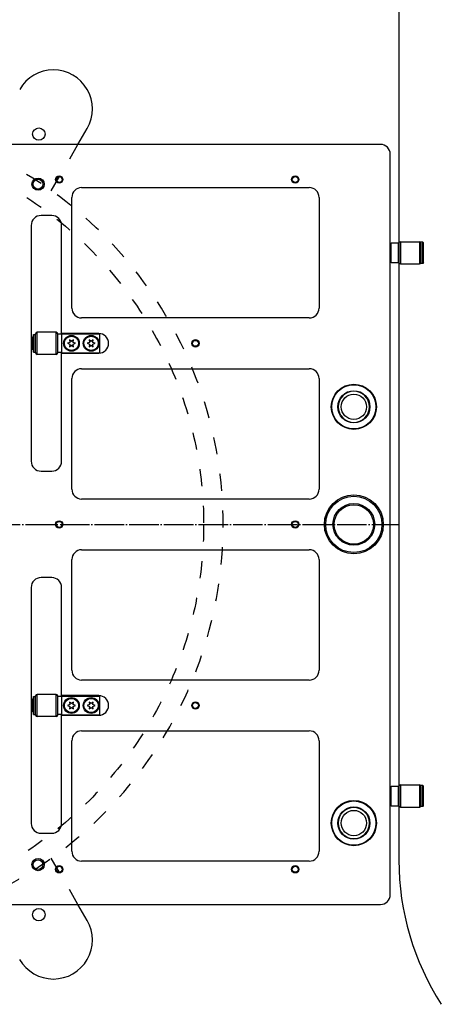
# Model space of a CAD drawing. Extents: x -1765 to 4890, y -3431 to 1272.
# Tile 186 of 189: x 3266 to 3438, y -1917 to -1517. Entities that reach past the tile are written whole.
import ezdxf

# ---------------------------------------------------------------- set-up
doc = ezdxf.new("R2010")
doc.units = 0
doc.linetypes.add('DASHED', pattern=[15, 7, -8])
doc.linetypes.add('DOT_CENTER', pattern=[14, 12, -1, 0, -1])
doc.layers.get('0').update_dxf_attribs({"linetype": 'CONTINUOUS'})
doc.layers.add('1', color=7, linetype='CONTINUOUS')

# ---------------------------------------------------------------- blocks, each defined once
blk = doc.blocks.new('HEADPLATE_EG__263', base_point=(2634.3, -2091.02))
at = {"layer": '1', "color": 7, "linetype": 'CONTINUOUS'}
for p, q in [((3420.31, -1169.43), (3420.31, -1858.53)), ((3289.65, -1567.28), (3293.41, -1560.77)), ((3293.41, -1882.99), (3289.65, -1876.48))]:
    blk.add_line(p, q, dxfattribs=at)
at = {"layer": '1', "color": 7, "linetype": 'DASHED'}
for p, q in [((3278.77, -1586.12), (3289.65, -1567.28)), ((3289.65, -1876.48), (3278.77, -1857.64))]:
    blk.add_line(p, q, dxfattribs=at)
at = {"layer": '1', "color": 1, "linetype": 'DOT_CENTER'}
blk.add_line((2943.94, -1721.88), (3420.19, -1721.88), dxfattribs=at)
at = {"layer": '1', "color": 7, "linetype": 'CONTINUOUS'}
for centre in [(3273.73, -1563.1), (3273.73, -1880.65)]:
    blk.add_circle(centre, 2.54, dxfattribs=at)
at = {"layer": '1', "color": 7, "linetype": 'DASHED'}
blk.add_circle((3182.06, -1721.88), 158.75, dxfattribs=at)
at = {"layer": '1', "color": 7, "linetype": 'CONTINUOUS'}
for centre, radius, start, end in [((3279.66, -1552.83), 15.87, -30, 150), ((3528.26, -1858.53), 107.95, 180, -147.1401), ((3279.66, -1890.93), 15.88, -150, 30)]:
    blk.add_arc(centre, radius, start, end, dxfattribs=at)
at = {"layer": '1', "color": 7, "linetype": 'DASHED'}
blk.add_arc((3182.06, -1721.88), 166.69, -72.6343, 72.6343, dxfattribs=at)
blk = doc.blocks.new('DUT_BOARD__821', base_point=(3387.82, -1437.57))
at = {"color": 1, "linetype": 'CONTINUOUS'}
for p, q in [((2976.18, -1584.89), (3068.86, -1584.89)), ((3291.14, -1584.89), (3383.82, -1584.89)), ((2972.18, -1633.89), (2972.18, -1588.89)), ((3072.86, -1588.89), (3072.86, -1633.89)), ((3287.14, -1633.89), (3287.14, -1588.89)), ((3387.82, -1588.89), (3387.82, -1633.89)), ((3068.86, -1637.89), (2976.18, -1637.89)), ((3383.82, -1637.89), (3291.14, -1637.89)), ((2976.18, -1658.55), (3068.86, -1658.55)), ((3291.14, -1658.55), (3383.82, -1658.55)), ((2972.18, -1707.55), (2972.18, -1662.55)), ((3072.86, -1662.55), (3072.86, -1707.55)), ((3287.14, -1707.55), (3287.14, -1662.55)), ((3387.82, -1662.55), (3387.82, -1707.55)), ((3068.86, -1711.55), (2976.18, -1711.55)), ((3383.82, -1711.55), (3291.14, -1711.55)), ((2976.18, -1732.21), (3068.86, -1732.21)), ((3291.14, -1732.21), (3383.82, -1732.21)), ((2972.18, -1781.21), (2972.18, -1736.21)), ((3072.86, -1736.21), (3072.86, -1781.21)), ((3287.14, -1781.21), (3287.14, -1736.21)), ((3387.82, -1736.21), (3387.82, -1781.21)), ((3068.86, -1785.21), (2976.18, -1785.21)), ((3383.82, -1785.21), (3291.14, -1785.21)), ((2976.18, -1805.87), (3068.86, -1805.87)), ((3291.14, -1805.87), (3383.82, -1805.87)), ((2972.18, -1854.87), (2972.18, -1809.87)), ((3072.86, -1809.87), (3072.86, -1854.87)), ((3287.14, -1854.87), (3287.14, -1809.87)), ((3387.82, -1809.87), (3387.82, -1854.87)), ((3068.86, -1858.87), (2976.18, -1858.87)), ((3383.82, -1858.87), (3291.14, -1858.87))]:
    blk.add_line(p, q, dxfattribs=at)
for centre, radius, start, end in [((2976.18, -1588.89), 4, 90, 180), ((3068.86, -1588.89), 4, 0, 90), ((3291.14, -1588.89), 4, 90, 180), ((3383.82, -1588.89), 4, 0, 90), ((2976.18, -1633.89), 4, 180, -90), ((3068.86, -1633.89), 4, -90, 0), ((3291.14, -1633.89), 4, 180, -90), ((3383.82, -1633.89), 4, -90, 0), ((2976.18, -1662.55), 4, 90, 180), ((3068.86, -1662.55), 4, 0, 90), ((3291.14, -1662.55), 4, 90, 180), ((3383.82, -1662.55), 4, 0, 90), ((3180, -1721.88), 50, 0, 180), ((2976.18, -1707.55), 4, 180, -90), ((3068.86, -1707.55), 4, -90, 0), ((3291.14, -1707.55), 4, 180, -90), ((3383.82, -1707.55), 4, -90, 0), ((3180, -1721.88), 50, 180, 0), ((2976.18, -1736.21), 4, 90, 180), ((3068.86, -1736.21), 4, 0, 90), ((3291.14, -1736.21), 4, 90, 180), ((3383.82, -1736.21), 4, 0, 90), ((2976.18, -1781.21), 4, 180, -90), ((3068.86, -1781.21), 4, -90, 0), ((3291.14, -1781.21), 4, 180, -90), ((3383.82, -1781.21), 4, -90, 0), ((2976.18, -1809.87), 4, 90, 180), ((3068.86, -1809.87), 4, 0, 90), ((3291.14, -1809.87), 4, 90, 180), ((3383.82, -1809.87), 4, 0, 90), ((2976.18, -1854.87), 4, 180, -90), ((3068.86, -1854.87), 4, -90, 0), ((3291.14, -1854.87), 4, 180, -90), ((3383.82, -1854.87), 4, -90, 0)]:
    blk.add_arc(centre, radius, start, end, dxfattribs=at)
blk = doc.blocks.new('24791-0S111__822', base_point=(3420.3, -1828.37))
at = {"color": 1, "linetype": 'CONTINUOUS'}
for p, q in [((3417, -1828.57), (3417.2, -1828.37)), ((3417, -1832.37), (3417, -1828.57)), ((3417.2, -1828.37), (3420.1, -1828.37)), ((3417.2, -1832.37), (3417.2, -1828.37)), ((3420.3, -1828.57), (3420.1, -1828.37)), ((3420.1, -1832.37), (3420.1, -1828.37)), ((3420.3, -1832.37), (3420.3, -1828.57)), ((3417, -1836.17), (3417, -1832.37)), ((3417.2, -1836.37), (3417.2, -1832.37)), ((3420.1, -1836.37), (3420.1, -1832.37)), ((3420.3, -1836.17), (3420.3, -1832.37)), ((3417, -1836.17), (3417.2, -1836.37)), ((3417.2, -1836.37), (3420.1, -1836.37)), ((3420.3, -1836.17), (3420.1, -1836.37))]:
    blk.add_line(p, q, dxfattribs=at)
blk = doc.blocks.new('BEARING_HK0509__823', base_point=(3429.3, -1827.87))
at = {"color": 1, "linetype": 'CONTINUOUS'}
for p, q in [((3420.3, -1828.47), (3420.3, -1828.57)), ((3420.3, -1832.37), (3420.3, -1828.57)), ((3420.9, -1827.87), (3428.7, -1827.87)), ((3420.9, -1827.87), (3420.9, -1836.87)), ((3428.7, -1827.87), (3428.7, -1836.87)), ((3429.3, -1828.47), (3429.3, -1829.87)), ((3429.3, -1829.87), (3429.3, -1834.87)), ((3420.3, -1836.17), (3420.3, -1832.37)), ((3420.3, -1836.17), (3420.3, -1836.27)), ((3420.9, -1836.87), (3428.7, -1836.87)), ((3429.3, -1834.87), (3429.3, -1836.27))]:
    blk.add_line(p, q, dxfattribs=at)
for centre, start, end in [((3420.9, -1828.47), 90, 180), ((3428.7, -1828.47), 0, 90), ((3420.9, -1836.27), 180, -90), ((3428.7, -1836.27), -90, 0)]:
    blk.add_arc(centre, 0.6, start, end, dxfattribs=at)
blk = doc.blocks.new('E2812-23753-0__824', base_point=(3430.3, -1828.07))
at = {"color": 1, "linetype": 'CONTINUOUS'}
for p, q in [((3416.8, -1829.87), (3417, -1829.87)), ((3429.3, -1828.47), (3429.3, -1828.07)), ((3430, -1828.07), (3429.3, -1828.07)), ((3429.3, -1828.47), (3429.3, -1829.87)), ((3429.3, -1829.87), (3429.3, -1834.87)), ((3430, -1836.67), (3430, -1828.07)), ((3430.3, -1828.37), (3430, -1828.07)), ((3430.3, -1836.37), (3430.3, -1828.37)), ((3416.8, -1834.87), (3417, -1834.87)), ((3429.3, -1834.87), (3429.3, -1836.27)), ((3429.3, -1836.67), (3429.3, -1836.27)), ((3430, -1836.67), (3429.3, -1836.67)), ((3430.3, -1836.37), (3430, -1836.67))]:
    blk.add_line(p, q, dxfattribs=at)
blk = doc.blocks.new('BEARING_ASSY1_5__825', base_point=(3430.3, -1827.87))
for name, p in [('E2812-23753-0__824', (3430.3, -1828.07)), ('24791-0S111__822', (3420.3, -1828.37)), ('BEARING_HK0509__823', (3429.3, -1827.87))]:
    blk.add_blockref(name, p)
blk = doc.blocks.new('24791-0S111__826', base_point=(3420.3, -1607.39))
at = {"color": 1, "linetype": 'CONTINUOUS'}
for p, q in [((3417, -1607.59), (3417.2, -1607.39)), ((3417, -1611.39), (3417, -1607.59)), ((3417.2, -1611.39), (3417.2, -1607.39)), ((3417.2, -1607.39), (3420.1, -1607.39)), ((3420.1, -1611.39), (3420.1, -1607.39)), ((3420.3, -1607.59), (3420.1, -1607.39)), ((3420.3, -1611.39), (3420.3, -1607.59)), ((3417, -1615.19), (3417, -1611.39)), ((3417.2, -1615.39), (3417.2, -1611.39)), ((3420.1, -1615.39), (3420.1, -1611.39)), ((3420.3, -1615.19), (3420.3, -1611.39)), ((3417, -1615.19), (3417.2, -1615.39)), ((3417.2, -1615.39), (3420.1, -1615.39)), ((3420.3, -1615.19), (3420.1, -1615.39))]:
    blk.add_line(p, q, dxfattribs=at)
blk = doc.blocks.new('BEARING_HK0509__827', base_point=(3429.3, -1606.89))
at = {"color": 1, "linetype": 'CONTINUOUS'}
for p, q in [((3420.3, -1607.49), (3420.3, -1607.59)), ((3420.3, -1611.39), (3420.3, -1607.59)), ((3420.9, -1606.89), (3428.7, -1606.89)), ((3420.9, -1606.89), (3420.9, -1615.89)), ((3428.7, -1606.89), (3428.7, -1615.89)), ((3429.3, -1607.49), (3429.3, -1608.89)), ((3429.3, -1608.89), (3429.3, -1613.89)), ((3420.3, -1615.19), (3420.3, -1611.39)), ((3429.3, -1613.89), (3429.3, -1615.29)), ((3420.3, -1615.19), (3420.3, -1615.29)), ((3420.9, -1615.89), (3428.7, -1615.89))]:
    blk.add_line(p, q, dxfattribs=at)
for centre, start, end in [((3420.9, -1607.49), 90, 180), ((3428.7, -1607.49), 0, 90), ((3420.9, -1615.29), 180, -90), ((3428.7, -1615.29), -90, 0)]:
    blk.add_arc(centre, 0.6, start, end, dxfattribs=at)
blk = doc.blocks.new('E2812-23753-0__828', base_point=(3430.3, -1607.09))
at = {"color": 1, "linetype": 'CONTINUOUS'}
for p, q in [((3416.8, -1608.89), (3417, -1608.89)), ((3429.3, -1607.49), (3429.3, -1607.09)), ((3430, -1607.09), (3429.3, -1607.09)), ((3429.3, -1607.49), (3429.3, -1608.89)), ((3429.3, -1608.89), (3429.3, -1613.89)), ((3430.3, -1607.39), (3430, -1607.09)), ((3430, -1615.69), (3430, -1607.09)), ((3430.3, -1615.39), (3430.3, -1607.39)), ((3416.8, -1613.89), (3417, -1613.89)), ((3429.3, -1613.89), (3429.3, -1615.29)), ((3429.3, -1615.69), (3429.3, -1615.29)), ((3430, -1615.69), (3429.3, -1615.69)), ((3430.3, -1615.39), (3430, -1615.69))]:
    blk.add_line(p, q, dxfattribs=at)
blk = doc.blocks.new('BEARING_ASSY1_7__829', base_point=(3430.3, -1606.89))
for name, p in [('E2812-23753-0__828', (3430.3, -1607.09)), ('24791-0S111__826', (3420.3, -1607.39)), ('BEARING_HK0509__827', (3429.3, -1606.89))]:
    blk.add_blockref(name, p)
blk = doc.blocks.new('BEARING_HK0509__834', base_point=(3281.4, -1643.72))
at = {"color": 1, "linetype": 'CONTINUOUS'}
for p, q in [((3272.4, -1652.12), (3272.4, -1644.32)), ((3273, -1652.72), (3273, -1643.72)), ((3280.8, -1643.72), (3273, -1643.72)), ((3280.8, -1652.72), (3280.8, -1643.72)), ((3281.4, -1644.52), (3281.4, -1644.32)), ((3281.4, -1645.72), (3281.4, -1644.52)), ((3281.4, -1650.72), (3281.4, -1645.72)), ((3280.8, -1652.72), (3273, -1652.72)), ((3281.4, -1651.92), (3281.4, -1650.72)), ((3281.4, -1652.12), (3281.4, -1651.92))]:
    blk.add_line(p, q, dxfattribs=at)
for centre, start, end in [((3273, -1644.32), 90, 180), ((3280.8, -1644.32), 0, 90), ((3273, -1652.12), 180, -90), ((3280.8, -1652.12), -90, 0)]:
    blk.add_arc(centre, 0.6, start, end, dxfattribs=at)
blk = doc.blocks.new('WASHER1__835', base_point=(3272.2, -1644.57))
at = {"color": 1, "linetype": 'CONTINUOUS'}
for p, q in [((3271.6, -1651.87), (3271.6, -1644.57)), ((3271.6, -1644.57), (3272.2, -1644.57)), ((3272.2, -1645.72), (3272.2, -1644.57)), ((3272.2, -1646.62), (3272.2, -1645.72)), ((3272.2, -1648.22), (3272.2, -1646.62)), ((3272.2, -1649.82), (3272.2, -1648.22)), ((3272.2, -1650.72), (3272.2, -1649.82)), ((3271.6, -1651.87), (3272.2, -1651.87)), ((3272.2, -1651.87), (3272.2, -1650.72))]:
    blk.add_line(p, q, dxfattribs=at)
blk = doc.blocks.new('23796-0S111__836', base_point=(3298.5, -1644.42))
at = {"color": 1, "linetype": 'CONTINUOUS'}
for p, q in [((3270.9, -1645.92), (3271.1, -1645.72)), ((3270.9, -1645.92), (3270.9, -1650.52)), ((3271.1, -1648.22), (3271.1, -1645.72)), ((3271.5, -1645.72), (3271.1, -1645.72)), ((3271.5, -1646.62), (3271.5, -1645.72)), ((3272.2, -1646.62), (3272.2, -1645.72)), ((3272.4, -1645.72), (3272.2, -1645.72)), ((3281.4, -1645.72), (3281.4, -1644.52)), ((3283, -1644.52), (3281.4, -1644.52)), ((3281.4, -1650.72), (3281.4, -1645.72)), ((3283, -1644.42), (3283, -1644.52)), ((3283, -1644.42), (3298.5, -1644.42)), ((3283, -1644.52), (3283, -1651.92)), ((3298.5, -1652.02), (3298.5, -1644.42)), ((3271.1, -1650.72), (3271.1, -1648.22)), ((3271.5, -1646.62), (3271.6, -1646.62)), ((3271.5, -1648.22), (3271.5, -1646.62)), ((3271.5, -1649.82), (3271.5, -1648.22)), ((3271.5, -1649.82), (3271.6, -1649.82)), ((3271.5, -1650.72), (3271.5, -1649.82)), ((3272.2, -1648.22), (3272.2, -1646.62)), ((3272.2, -1649.82), (3272.2, -1648.22)), ((3272.2, -1650.72), (3272.2, -1649.82)), ((3270.9, -1650.52), (3271.1, -1650.72)), ((3271.5, -1650.72), (3271.1, -1650.72)), ((3272.4, -1650.72), (3272.2, -1650.72)), ((3281.4, -1651.92), (3281.4, -1650.72)), ((3283, -1651.92), (3281.4, -1651.92)), ((3283, -1651.92), (3283, -1652.02)), ((3283, -1652.02), (3298.5, -1652.02))]:
    blk.add_line(p, q, dxfattribs=at)
for centre in [(3287, -1648.22), (3295, -1648.22)]:
    blk.add_circle(centre, 3.2, dxfattribs=at)
blk = doc.blocks.new('BEARING_ASSY2_6__837', base_point=(3298.5, -1643.72))
for name, p in [('23796-0S111__836', (3298.5, -1644.42)), ('WASHER1__835', (3272.2, -1644.57)), ('BEARING_HK0509__834', (3281.4, -1643.72))]:
    blk.add_blockref(name, p)
blk = doc.blocks.new('WASHER1__842', base_point=(3272.2, -1791.89))
at = {"color": 1, "linetype": 'CONTINUOUS'}
for p, q in [((3271.6, -1791.89), (3272.2, -1791.89)), ((3271.6, -1799.19), (3271.6, -1791.89)), ((3272.2, -1793.04), (3272.2, -1791.89)), ((3272.2, -1793.94), (3272.2, -1793.04)), ((3272.2, -1795.54), (3272.2, -1793.94)), ((3272.2, -1797.14), (3272.2, -1795.54)), ((3272.2, -1798.04), (3272.2, -1797.14)), ((3272.2, -1799.19), (3272.2, -1798.04)), ((3271.6, -1799.19), (3272.2, -1799.19))]:
    blk.add_line(p, q, dxfattribs=at)
blk = doc.blocks.new('23796-0S111__843', base_point=(3298.5, -1791.74))
at = {"color": 1, "linetype": 'CONTINUOUS'}
for p, q in [((3270.9, -1793.24), (3271.1, -1793.04)), ((3270.9, -1793.24), (3270.9, -1797.84)), ((3271.5, -1793.04), (3271.1, -1793.04)), ((3271.1, -1795.54), (3271.1, -1793.04)), ((3271.5, -1793.94), (3271.5, -1793.04)), ((3271.5, -1795.54), (3271.5, -1793.94)), ((3271.5, -1793.94), (3271.6, -1793.94)), ((3272.4, -1793.04), (3272.2, -1793.04)), ((3272.2, -1793.94), (3272.2, -1793.04)), ((3272.2, -1795.54), (3272.2, -1793.94)), ((3283, -1791.84), (3281.4, -1791.84)), ((3281.4, -1793.04), (3281.4, -1791.84)), ((3281.4, -1798.04), (3281.4, -1793.04)), ((3283, -1791.74), (3283, -1791.84)), ((3283, -1791.74), (3298.5, -1791.74)), ((3283, -1791.84), (3283, -1799.24)), ((3298.5, -1799.34), (3298.5, -1791.74)), ((3270.9, -1797.84), (3271.1, -1798.04)), ((3271.1, -1798.04), (3271.1, -1795.54)), ((3271.5, -1798.04), (3271.1, -1798.04)), ((3271.5, -1797.14), (3271.5, -1795.54)), ((3271.5, -1797.14), (3271.6, -1797.14)), ((3271.5, -1798.04), (3271.5, -1797.14)), ((3272.2, -1797.14), (3272.2, -1795.54)), ((3272.2, -1798.04), (3272.2, -1797.14)), ((3272.4, -1798.04), (3272.2, -1798.04)), ((3281.4, -1799.24), (3281.4, -1798.04)), ((3283, -1799.24), (3281.4, -1799.24)), ((3283, -1799.24), (3283, -1799.34)), ((3283, -1799.34), (3298.5, -1799.34))]:
    blk.add_line(p, q, dxfattribs=at)
for centre in [(3287, -1795.54), (3295, -1795.54)]:
    blk.add_circle(centre, 3.2, dxfattribs=at)
blk = doc.blocks.new('BEARING_HK0509__844', base_point=(3281.4, -1791.04))
at = {"color": 1, "linetype": 'CONTINUOUS'}
for p, q in [((3272.4, -1799.44), (3272.4, -1791.64)), ((3280.8, -1791.04), (3273, -1791.04)), ((3273, -1800.04), (3273, -1791.04)), ((3280.8, -1800.04), (3280.8, -1791.04)), ((3281.4, -1791.84), (3281.4, -1791.64)), ((3281.4, -1793.04), (3281.4, -1791.84)), ((3281.4, -1798.04), (3281.4, -1793.04)), ((3281.4, -1799.24), (3281.4, -1798.04)), ((3280.8, -1800.04), (3273, -1800.04)), ((3281.4, -1799.44), (3281.4, -1799.24))]:
    blk.add_line(p, q, dxfattribs=at)
for centre, start, end in [((3273, -1791.64), 90, 180), ((3280.8, -1791.64), 0, 90), ((3273, -1799.44), 180, -90), ((3280.8, -1799.44), -90, 0)]:
    blk.add_arc(centre, 0.6, start, end, dxfattribs=at)
blk = doc.blocks.new('BEARING_ASSY2_5__845', base_point=(3298.5, -1791.04))
for name, p in [('23796-0S111__843', (3298.5, -1791.74)), ('WASHER1__842', (3272.2, -1791.89)), ('BEARING_HK0509__844', (3281.4, -1791.04))]:
    blk.add_blockref(name, p)
blk = doc.blocks.new('BEARINGS__854', base_point=(3430.3, -1469.57))
for name, p in [('BEARING_ASSY1_7__829', (3430.3, -1606.89)), ('BEARING_ASSY2_6__837', (3298.5, -1643.72)), ('BEARING_ASSY2_5__845', (3298.5, -1791.04)), ('BEARING_ASSY1_5__825', (3430.3, -1827.87))]:
    blk.add_blockref(name, p)
blk = doc.blocks.new('6960-0041-0_2__858', base_point=(2964.38, -1594.04))
at = {"color": 1, "linetype": 'CONTINUOUS'}
blk.add_circle((2958.03, -1600.39), 5.15, dxfattribs=at)
for start, end in [(90, -90), (-90, 90)]:
    blk.add_arc((2958.03, -1600.39), 6.35, start, end, dxfattribs=at)
blk = doc.blocks.new('6960-0041-0_1__859', base_point=(2964.38, -1763.36))
at = {"color": 1, "linetype": 'CONTINUOUS'}
blk.add_circle((2958.03, -1769.71), 5.15, dxfattribs=at)
for start, end in [(90, -90), (-90, 90)]:
    blk.add_arc((2958.03, -1769.71), 6.35, start, end, dxfattribs=at)
blk = doc.blocks.new('6960-0041-0_5__860', base_point=(3408.32, -1667.7))
at = {"color": 1, "linetype": 'CONTINUOUS'}
blk.add_circle((3401.97, -1674.05), 5.15, dxfattribs=at)
for start, end in [(90, -90), (-90, 90)]:
    blk.add_arc((3401.97, -1674.05), 6.35, start, end, dxfattribs=at)
blk = doc.blocks.new('6960-0041-0_6__861', base_point=(3408.32, -1837.02))
at = {"color": 1, "linetype": 'CONTINUOUS'}
blk.add_circle((3401.97, -1843.37), 5.15, dxfattribs=at)
for start, end in [(90, -90), (-90, 90)]:
    blk.add_arc((3401.97, -1843.37), 6.35, start, end, dxfattribs=at)
blk = doc.blocks.new('HOLEPLUGS__862', base_point=(3408.32, -1446.72))
for name, p in [('6960-0041-0_2__858', (2964.38, -1594.04)), ('6960-0041-0_5__860', (3408.32, -1667.7)), ('6960-0041-0_1__859', (2964.38, -1763.36)), ('6960-0041-0_6__861', (3408.32, -1837.02))]:
    blk.add_blockref(name, p)
blk = doc.blocks.new('21791-0S112_2__863', base_point=(2970.03, -1636.22))
at = {"color": 1, "linetype": 'CONTINUOUS'}
for radius in [12, 11.45, 8.49, 8.03]:
    blk.add_circle((2958.03, -1648.22), radius, dxfattribs=at)
blk = doc.blocks.new('21791-0S112_1__864', base_point=(2970.03, -1783.54))
at = {"color": 1, "linetype": 'CONTINUOUS'}
for radius in [12, 11.45, 8.49, 8.03]:
    blk.add_circle((2958.03, -1795.54), radius, dxfattribs=at)
blk = doc.blocks.new('21791-0S112__865', base_point=(3413.97, -1709.88))
at = {"color": 1, "linetype": 'CONTINUOUS'}
for radius in [12, 11.45, 8.49, 8.02]:
    blk.add_circle((3401.97, -1721.88), radius, dxfattribs=at)
blk = doc.blocks.new('BUSHINGS_INTERFACE__866', base_point=(3413.97, -1636.22))
for name, p in [('21791-0S112_2__863', (2970.03, -1636.22)), ('21791-0S112__865', (3413.97, -1709.88)), ('21791-0S112_1__864', (2970.03, -1783.54))]:
    blk.add_blockref(name, p)
blk = doc.blocks.new('0515-2034_M3X12_13__867', base_point=(3289.9, -1645.32))
at = {"color": 1, "linetype": 'CONTINUOUS'}
for p, q in [((3286.31, -1647.82), (3285.4, -1648.22)), ((3285.4, -1648.22), (3286.31, -1648.62)), ((3286.2, -1646.83), (3286.31, -1647.82)), ((3287, -1647.42), (3286.2, -1646.83)), ((3286.31, -1648.62), (3286.2, -1649.6)), ((3286.2, -1649.6), (3287, -1649.02)), ((3287.8, -1646.83), (3287, -1647.42)), ((3287, -1649.02), (3287.8, -1649.6)), ((3287.69, -1647.82), (3287.8, -1646.83)), ((3288.6, -1648.22), (3287.69, -1647.82)), ((3287.69, -1648.62), (3288.6, -1648.22)), ((3287.8, -1649.6), (3287.69, -1648.62))]:
    blk.add_line(p, q, dxfattribs=at)
blk.add_circle((3287, -1648.22), 2.9, dxfattribs=at)
blk = doc.blocks.new('0515-2034_M3X12_10__868', base_point=(3297.9, -1645.32))
at = {"color": 1, "linetype": 'CONTINUOUS'}
for p, q in [((3294.31, -1647.82), (3293.4, -1648.22)), ((3293.4, -1648.22), (3294.31, -1648.62)), ((3294.2, -1646.83), (3294.31, -1647.82)), ((3295, -1647.42), (3294.2, -1646.83)), ((3294.31, -1648.62), (3294.2, -1649.6)), ((3294.2, -1649.6), (3295, -1649.02)), ((3295.8, -1646.83), (3295, -1647.42)), ((3295, -1649.02), (3295.8, -1649.6)), ((3295.69, -1647.82), (3295.8, -1646.83)), ((3296.6, -1648.22), (3295.69, -1647.82)), ((3295.69, -1648.62), (3296.6, -1648.22)), ((3295.8, -1649.6), (3295.69, -1648.62))]:
    blk.add_line(p, q, dxfattribs=at)
blk.add_circle((3295, -1648.22), 2.9, dxfattribs=at)
blk = doc.blocks.new('0515-2034_M3X12_2__869', base_point=(3067.9, -1645.32))
at = {"color": 1, "linetype": 'CONTINUOUS'}
for p, q in [((3064.31, -1647.82), (3063.4, -1648.22)), ((3063.4, -1648.22), (3064.31, -1648.62)), ((3064.2, -1646.83), (3064.31, -1647.82)), ((3065, -1647.42), (3064.2, -1646.83)), ((3064.31, -1648.62), (3064.2, -1649.6)), ((3064.2, -1649.6), (3065, -1649.02)), ((3065.8, -1646.83), (3065, -1647.42)), ((3065, -1649.02), (3065.8, -1649.6)), ((3065.69, -1647.82), (3065.8, -1646.83)), ((3066.6, -1648.22), (3065.69, -1647.82)), ((3065.69, -1648.62), (3066.6, -1648.22)), ((3065.8, -1649.6), (3065.69, -1648.62))]:
    blk.add_line(p, q, dxfattribs=at)
blk.add_circle((3065, -1648.22), 2.9, dxfattribs=at)
blk = doc.blocks.new('0515-2034_M3X12_3__870', base_point=(3075.9, -1645.32))
at = {"color": 1, "linetype": 'CONTINUOUS'}
for p, q in [((3072.31, -1647.82), (3071.4, -1648.22)), ((3071.4, -1648.22), (3072.31, -1648.62)), ((3072.2, -1646.83), (3072.31, -1647.82)), ((3073, -1647.42), (3072.2, -1646.83)), ((3072.31, -1648.62), (3072.2, -1649.6)), ((3072.2, -1649.6), (3073, -1649.02)), ((3073.8, -1646.83), (3073, -1647.42)), ((3073, -1649.02), (3073.8, -1649.6)), ((3073.69, -1647.82), (3073.8, -1646.83)), ((3074.6, -1648.22), (3073.69, -1647.82)), ((3073.69, -1648.62), (3074.6, -1648.22)), ((3073.8, -1649.6), (3073.69, -1648.62))]:
    blk.add_line(p, q, dxfattribs=at)
blk.add_circle((3073, -1648.22), 2.9, dxfattribs=at)
blk = doc.blocks.new('0515-2034_M3X12_3__871', base_point=(3075.9, -1792.64))
at = {"color": 1, "linetype": 'CONTINUOUS'}
for p, q in [((3072.2, -1794.15), (3072.31, -1795.14)), ((3073, -1794.74), (3072.2, -1794.15)), ((3073.8, -1794.15), (3073, -1794.74)), ((3073.69, -1795.14), (3073.8, -1794.15)), ((3072.31, -1795.14), (3071.4, -1795.54)), ((3071.4, -1795.54), (3072.31, -1795.94)), ((3072.31, -1795.94), (3072.2, -1796.92)), ((3072.2, -1796.92), (3073, -1796.34)), ((3073, -1796.34), (3073.8, -1796.92)), ((3074.6, -1795.54), (3073.69, -1795.14)), ((3073.69, -1795.94), (3074.6, -1795.54)), ((3073.8, -1796.92), (3073.69, -1795.94))]:
    blk.add_line(p, q, dxfattribs=at)
blk.add_circle((3073, -1795.54), 2.9, dxfattribs=at)
blk = doc.blocks.new('0515-2034_M3X12_8__872', base_point=(3297.9, -1792.64))
at = {"color": 1, "linetype": 'CONTINUOUS'}
for p, q in [((3294.2, -1794.15), (3294.31, -1795.14)), ((3295, -1794.74), (3294.2, -1794.15)), ((3295.8, -1794.15), (3295, -1794.74)), ((3295.69, -1795.14), (3295.8, -1794.15)), ((3294.31, -1795.14), (3293.4, -1795.54)), ((3293.4, -1795.54), (3294.31, -1795.94)), ((3294.31, -1795.94), (3294.2, -1796.92)), ((3294.2, -1796.92), (3295, -1796.34)), ((3295, -1796.34), (3295.8, -1796.92)), ((3296.6, -1795.54), (3295.69, -1795.14)), ((3295.69, -1795.94), (3296.6, -1795.54)), ((3295.8, -1796.92), (3295.69, -1795.94))]:
    blk.add_line(p, q, dxfattribs=at)
blk.add_circle((3295, -1795.54), 2.9, dxfattribs=at)
blk = doc.blocks.new('0515-2034_M3X12_9__873', base_point=(3289.9, -1792.64))
at = {"color": 1, "linetype": 'CONTINUOUS'}
for p, q in [((3286.2, -1794.15), (3286.31, -1795.14)), ((3287, -1794.74), (3286.2, -1794.15)), ((3287.8, -1794.15), (3287, -1794.74)), ((3287.69, -1795.14), (3287.8, -1794.15)), ((3286.31, -1795.14), (3285.4, -1795.54)), ((3285.4, -1795.54), (3286.31, -1795.94)), ((3286.31, -1795.94), (3286.2, -1796.92)), ((3286.2, -1796.92), (3287, -1796.34)), ((3287, -1796.34), (3287.8, -1796.92)), ((3288.6, -1795.54), (3287.69, -1795.14)), ((3287.69, -1795.94), (3288.6, -1795.54)), ((3287.8, -1796.92), (3287.69, -1795.94))]:
    blk.add_line(p, q, dxfattribs=at)
blk.add_circle((3287, -1795.54), 2.9, dxfattribs=at)
blk = doc.blocks.new('0515-2034_M3X12_2__874', base_point=(3067.9, -1792.64))
at = {"color": 1, "linetype": 'CONTINUOUS'}
for p, q in [((3064.2, -1794.15), (3064.31, -1795.14)), ((3065, -1794.74), (3064.2, -1794.15)), ((3065.8, -1794.15), (3065, -1794.74)), ((3065.69, -1795.14), (3065.8, -1794.15)), ((3064.31, -1795.14), (3063.4, -1795.54)), ((3063.4, -1795.54), (3064.31, -1795.94)), ((3064.31, -1795.94), (3064.2, -1796.92)), ((3064.2, -1796.92), (3065, -1796.34)), ((3065, -1796.34), (3065.8, -1796.92)), ((3066.6, -1795.54), (3065.69, -1795.14)), ((3065.69, -1795.94), (3066.6, -1795.54)), ((3065.8, -1796.92), (3065.69, -1795.94))]:
    blk.add_line(p, q, dxfattribs=at)
blk.add_circle((3065, -1795.54), 2.9, dxfattribs=at)
blk = doc.blocks.new('SCREWSET_STIFFENER__875', base_point=(3297.9, -1498))
for name, p in [('0515-2034_M3X12_2__869', (3067.9, -1645.32)), ('0515-2034_M3X12_3__870', (3075.9, -1645.32)), ('0515-2034_M3X12_13__867', (3289.9, -1645.32)), ('0515-2034_M3X12_10__868', (3297.9, -1645.32)), ('0515-2034_M3X12_2__874', (3067.9, -1792.64)), ('0515-2034_M3X12_3__871', (3075.9, -1792.64)), ('0515-2034_M3X12_9__873', (3289.9, -1792.64)), ('0515-2034_M3X12_8__872', (3297.9, -1792.64))]:
    blk.add_blockref(name, p)
blk = doc.blocks.new('SMALLPARTS__881', base_point=(3430.3, -1381.88))
for name, p in [('HOLEPLUGS__862', (3408.32, -1446.72)), ('BEARINGS__854', (3430.3, -1469.57)), ('BUSHINGS_INTERFACE__866', (3413.97, -1636.22)), ('SCREWSET_STIFFENER__875', (3297.9, -1498))]:
    blk.add_blockref(name, p)
blk = doc.blocks.new('E7018-24101__882', base_point=(3416.8, -1421.88))
at = {"color": 1, "linetype": 'CONTINUOUS'}
for p, q in [((3412.8, -1567.28), (3249.5, -1567.28)), ((3416.8, -1872.48), (3416.8, -1571.28)), ((3291.14, -1584.89), (3383.82, -1584.89)), ((3287.14, -1633.89), (3287.14, -1588.89)), ((3387.82, -1588.89), (3387.82, -1633.89)), ((3279, -1596.22), (3274.6, -1596.22)), ((3270.6, -1600.22), (3270.6, -1696.22)), ((3283, -1644.22), (3283, -1600.22)), ((3383.82, -1637.89), (3291.14, -1637.89)), ((3298.1, -1644.22), (3283, -1644.22)), ((3283, -1644.22), (3283, -1644.42)), ((3283, -1644.42), (3283, -1644.52)), ((3283, -1644.52), (3283, -1651.92)), ((3283, -1651.92), (3283, -1652.02)), ((3283, -1652.02), (3283, -1652.22)), ((3283, -1652.22), (3298.1, -1652.22)), ((3283, -1696.22), (3283, -1652.22)), ((3291.14, -1658.55), (3383.82, -1658.55)), ((3287.14, -1707.55), (3287.14, -1662.55)), ((3387.82, -1662.55), (3387.82, -1707.55)), ((3274.6, -1700.22), (3279, -1700.22)), ((3383.82, -1711.55), (3291.14, -1711.55)), ((3291.14, -1732.21), (3383.82, -1732.21)), ((3287.14, -1781.21), (3287.14, -1736.21)), ((3387.82, -1736.21), (3387.82, -1781.21)), ((3279, -1743.54), (3274.6, -1743.54)), ((3270.6, -1747.54), (3270.6, -1843.54)), ((3283, -1791.54), (3283, -1747.54)), ((3383.82, -1785.21), (3291.14, -1785.21)), ((3298.1, -1791.54), (3283, -1791.54)), ((3283, -1791.54), (3283, -1791.74)), ((3283, -1791.74), (3283, -1791.84)), ((3283, -1791.84), (3283, -1799.24)), ((3283, -1799.24), (3283, -1799.34)), ((3283, -1799.34), (3283, -1799.54)), ((3283, -1799.54), (3298.1, -1799.54)), ((3283, -1843.54), (3283, -1799.54)), ((3291.14, -1805.87), (3383.82, -1805.87)), ((3287.14, -1854.87), (3287.14, -1809.87)), ((3387.82, -1809.87), (3387.82, -1854.87)), ((3274.6, -1847.54), (3279, -1847.54)), ((3383.82, -1858.87), (3291.14, -1858.87)), ((3249.5, -1876.48), (3412.8, -1876.48))]:
    blk.add_line(p, q, dxfattribs=at)
for centre, radius in [((3273.4, -1583.48), 2.5), ((3273.4, -1583.48), 2), ((3282, -1581.59), 1.5), ((3282, -1581.59), 1.2), ((3378.12, -1581.59), 1.5), ((3378.12, -1581.59), 1.2), ((3337.48, -1648.22), 1.5), ((3337.48, -1648.22), 1.2), ((3401.97, -1674.05), 9.2), ((3401.97, -1674.05), 9), ((3401.97, -1674.05), 6.55), ((3282, -1721.88), 1.5), ((3282, -1721.88), 1.2), ((3378.12, -1721.88), 1.5), ((3378.12, -1721.88), 1.2), ((3337.48, -1795.54), 1.5), ((3337.48, -1795.54), 1.2), ((3401.97, -1843.37), 9.2), ((3401.97, -1843.37), 9), ((3401.97, -1843.37), 6.55), ((3273.4, -1860.28), 2.5), ((3273.4, -1860.28), 2), ((3282, -1862.17), 1.5), ((3282, -1862.17), 1.2), ((3378.12, -1862.17), 1.5), ((3378.12, -1862.17), 1.2)]:
    blk.add_circle(centre, radius, dxfattribs=at)
for centre, radius, start, end in [((3412.8, -1571.28), 4, 0, 90), ((3291.14, -1588.89), 4, 90, 180), ((3383.82, -1588.89), 4, 0, 90), ((3274.6, -1600.22), 4, 90, 180), ((3279, -1600.22), 4, 0, 90), ((3291.14, -1633.89), 4, 180, -90), ((3383.82, -1633.89), 4, -90, 0), ((3298.1, -1648.22), 4, -90, 90), ((3291.14, -1662.55), 4, 90, 180), ((3383.82, -1662.55), 4, 0, 90), ((3401.97, -1674.05), 6.35, 90, -90), ((3401.97, -1674.05), 6.35, -90, 90), ((3274.6, -1696.22), 4, 180, -90), ((3279, -1696.22), 4, -90, 0), ((3291.14, -1707.55), 4, 180, -90), ((3383.82, -1707.55), 4, -90, 0), ((3291.14, -1736.21), 4, 90, 180), ((3383.82, -1736.21), 4, 0, 90), ((3274.6, -1747.54), 4, 90, 180), ((3279, -1747.54), 4, 0, 90), ((3291.14, -1781.21), 4, 180, -90), ((3383.82, -1781.21), 4, -90, 0), ((3298.1, -1795.54), 4, -90, 90), ((3291.14, -1809.87), 4, 90, 180), ((3383.82, -1809.87), 4, 0, 90), ((3401.97, -1843.37), 6.35, 90, -90), ((3401.97, -1843.37), 6.35, -90, 90), ((3274.6, -1843.54), 4, 180, -90), ((3279, -1843.54), 4, -90, 0), ((3291.14, -1854.87), 4, 180, -90), ((3383.82, -1854.87), 4, -90, 0), ((3412.8, -1872.48), 4, -90, 0)]:
    blk.add_arc(centre, radius, start, end, dxfattribs=at)
blk = doc.blocks.new('E7018-64101__883', base_point=(3430.3, -1381.88))
for name, p in [('SMALLPARTS__881', (3430.3, -1381.88)), ('E7018-24101__882', (3416.8, -1421.88))]:
    blk.add_blockref(name, p)
blk = doc.blocks.new('STIFF_ASSY_DUTBD__884', base_point=(3430.3, -1381.88))
for name, p in [('E7018-64101__883', (3430.3, -1381.88)), ('DUT_BOARD__821', (3387.82, -1437.57))]:
    blk.add_blockref(name, p)
blk = doc.blocks.new('A1__885', base_point=(3430.3, -1381.88))
blk.add_blockref('STIFF_ASSY_DUTBD__884', (3430.3, -1381.88))
blk = doc.blocks.new('FRONT1__886', base_point=(3432.36, -1381.88))
blk.add_blockref('A1__885', (3430.3, -1381.88))
blk = doc.blocks.new('L1__887', base_point=(3432.36, -1381.88))
blk.add_blockref('FRONT1__886', (3432.36, -1381.88))

msp = doc.modelspace()

# ---------------------------------------------------------------- block references
msp.add_blockref('L1__887', (3432.36, -1381.88))
at = {"layer": '1'}
msp.add_blockref('HEADPLATE_EG__263', (2634.3, -2091.02), dxfattribs=at)

doc.saveas('drawing.dxf')
